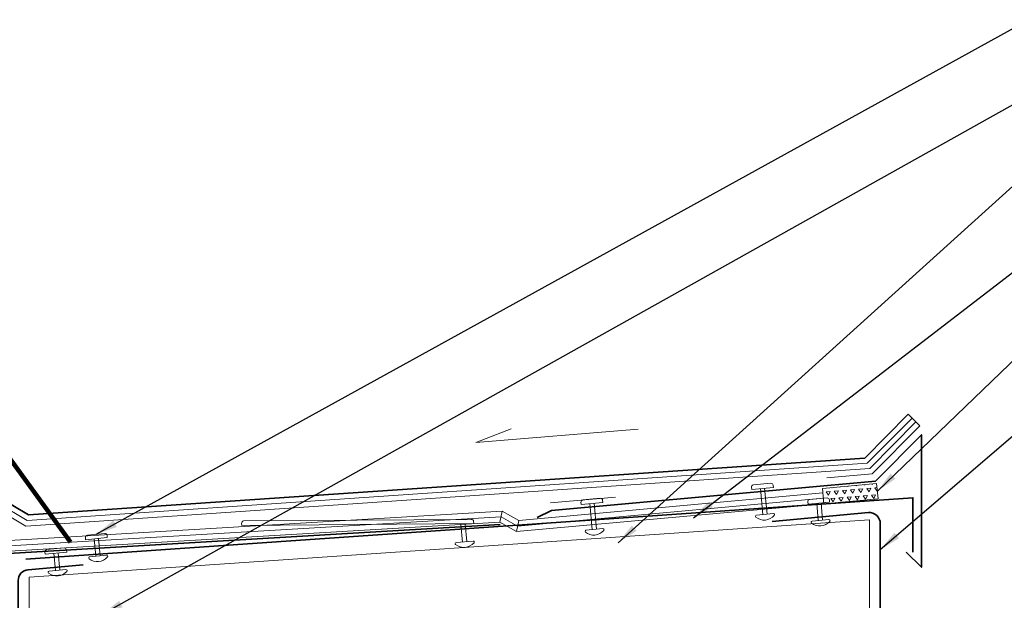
# Model space of a CAD drawing. Header units: millimetres. Extents: x -485339 to 350584, y -1189936 to 0.
# Tile 50 of 256: x -312560 to -312106, y -1058390 to -1058123. Entities that reach past the tile are written whole.
import ezdxf

# ---------------------------------------------------------------- set-up
doc = ezdxf.new("R2010")
doc.units = ezdxf.units.MM
doc.header["$LTSCALE"] = 10
for name, color, linetype, lineweight in [('N_klemp', 220, 'Continuous', 35), ('N_popis', 10, 'Continuous', 18), ('N_čáry_obrys', 10, 'Continuous', 35), ('N_čáry_plné', 10, 'Continuous', 18), ('N_šrary', 10, 'Continuous', 18)]:
    doc.layers.add(name, color=color, linetype=linetype, lineweight=lineweight)
doc.styles.get("Standard").update_dxf_attribs({"font": 'simplex.shx', "width": 0.8})
doc.linetypes.add('LEPENÍ', pattern='A,3.81,[130,LTYPESHP.SHX,S=6.35,R=0,X=0,Y=0],3.81', length=7.62)
doc.linetypes.add('PVC', pattern='A,0,-0.0001,[6,atelier.SHX,S=0.01,R=0,X=0,Y=0],-0.08,[133,LTYPESHP.SHX,S=0.01,R=0,X=-0.01,Y=0],-0.07', length=0.1501)
doc.linetypes.add('TEXTILIE', pattern='A,0,-0.004,[131,LTYPESHP.SHX,S=0.004,R=0,X=-0.004,Y=0],-0.008,[131,LTYPESHP.SHX,S=0.004,R=180,X=0.004,Y=0],-0.004', length=0.016)
doc.dimstyles.get("Standard").update_dxf_attribs({"dimtxt": 0.18, "dimasz": 0.18, "dimexe": 0.18, "dimexo": 0.0625, "dimgap": 0.09, "dimtad": 0, "dimtih": 1, "dimtoh": 1, "dimdec": 4, "dimzin": 0, "dimdsep": 46, "dimtxsty": 'Standard', "dimcen": 0.09, "dimadec": 0, "dimazin": 0, "dimtfac": 1, "dimtdec": 4, "dimtofl": 0, "dimtmove": 0, "dimatfit": 3, "dimfxl": 1, "dimtolj": 1, "dimtzin": 0, "dimarcsym": 0})

msp = doc.modelspace()

# ---------------------------------------------------------------- hatches: boundary and pattern name
at = {"layer": 'N_šrary', "linetype": 'Continuous'}
h = msp.add_hatch(dxfattribs=at)
h.set_pattern_fill('TRIANG', color=256, scale=10, angle=5, style=0)
h.set_pattern_definition([(65, (-519921.738, -1068151.334), (-2.15091163, 3.071820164), [1.875, -1.875]), (125, (-519921.738, -1068151.334), (-3.735730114, -0.326834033), [1.875, -1.875]), (5, (-519922.8136, -1068149.7982), (1.58481848, 3.398654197), [1.875, -1.875])])
h.paths.add_polyline_path([(-312189.52, -1058345.95), (-312164.62, -1058343.69), (-312165.26, -1058336.72), (-312190.16, -1058338.98), (-312189.75, -1058343.46), (-312188.07, -1058343.3, -0.414214), (-312186.99, -1058344.2), (-312186.89, -1058345.2), (-312189.57, -1058345.45)])

# ---------------------------------------------------------------- linework, layer by layer
at = {"layer": 'N_klemp', "lineweight": 18}
for p, q in [((-312168.6, -1058353.44), (-312555.45, -1058379.75)), ((-312168.6, -1058402.75), (-312168.6, -1058353.44)), ((-312555.45, -1058402.75), (-312555.45, -1058379.75))]:
    msp.add_line(p, q, dxfattribs=at)
at = {"layer": 'N_klemp', "lineweight": 35}
for points in [[(-312321.61, -1058352.28), (-312315.01, -1058349.09), (-312165.73, -1058335.53), (-312144.63, -1058314.24), (-312144.63, -1058375.24), (-312151.7, -1058368.2)], [(-312148.6, -1058368.24), (-312148.6, -1058343.24), (-312556.92, -1058371.52)], [(-312338.6, -1058355.5), (-312614.45, -1058371.75), (-312614.45, -1058401.84), (-312614.45, -1058401.84)]]:
    msp.add_lwpolyline(points, dxfattribs=at)
msp.add_lwpolyline([(-312530.57, -1058374.03), (-312555.9, -1058376.33, 0.387902), (-312560.45, -1058381.31), (-312560.45, -1058401.75, 0.414214), (-312555.45, -1058406.75), (-312168.6, -1058406.75, 0.414214), (-312163.6, -1058401.75), (-312163.6, -1058355.04, 0.44165), (-312169.07, -1058350.06), (-312213.39, -1058354.18)], format="xyb", dxfattribs=at)
at = {"layer": 'N_popis'}
for p, q in [((-312349.77, -1058317.79), (-312333.51, -1058311.43)), ((-312275.02, -1058311.64), (-312349.77, -1058317.79))]:
    msp.add_line(p, q, dxfattribs=at)
at = {"layer": 'N_čáry_obrys', "linetype": 'ByBlock'}
for p, q in [((-312170.72, -1058324.94), (-312150.76, -1058304.8)), ((-312145.43, -1058310.08), (-312150.76, -1058304.8)), ((-312555.72, -1058351.1), (-312170.72, -1058324.94)), ((-312577.53, -1058338.21), (-312555.72, -1058351.1))]:
    msp.add_line(p, q, dxfattribs=at).dxf.unprotected_set("ltscale", 0)
at = {"layer": 'N_čáry_plné', "linetype": 'PVC', "ltscale": 10}
for p, q in [((-312148.98, -1058306.56), (-312169.59, -1058327.35)), ((-312169.59, -1058327.35), (-312556.3, -1058353.67)), ((-312556.3, -1058353.67), (-312578.1, -1058340.77))]:
    msp.add_line(p, q, dxfattribs=at)
at = {"layer": 'N_čáry_plné', "linetype": 'Continuous'}
for p, q in [((-312168.45, -1058329.75), (-312147.21, -1058308.32)), ((-312556.87, -1058356.23), (-312168.45, -1058329.75)), ((-312190.16, -1058338.98), (-312165.26, -1058336.72)), ((-312190.16, -1058338.98), (-312189.52, -1058345.95)), ((-312165.26, -1058336.72), (-312164.62, -1058343.69)), ((-312578.68, -1058343.34), (-312556.87, -1058356.23)), ((-312329.99, -1058353.68), (-312189.97, -1058340.97)), ((-312189.52, -1058345.95), (-312164.62, -1058343.69)), ((-312331.1, -1058358.8), (-312189.52, -1058345.95)), ((-312620.45, -1058366.27), (-312337.59, -1058349.38)), ((-312337.59, -1058349.38), (-312338.69, -1058354.5)), ((-312337.59, -1058349.38), (-312329.99, -1058353.68)), ((-312615.45, -1058370.84), (-312338.69, -1058354.5)), ((-312338.69, -1058354.5), (-312331.1, -1058358.8)), ((-312329.99, -1058353.68), (-312331.1, -1058358.8))]:
    msp.add_line(p, q, dxfattribs=at)
at = {"layer": 'N_čáry_plné', "linetype": 'LEPENÍ', "ltscale": 0.04}
for p, q in [((-312167.32, -1058332.16), (-312145.43, -1058310.08)), ((-312188.14, -1058334.05), (-312167.32, -1058332.16)), ((-312315.32, -1058345.6), (-312285.45, -1058342.89))]:
    msp.add_line(p, q, dxfattribs=at)
at = {"layer": 'N_čáry_plné', "linetype": 'ByBlock'}
for p, q in [((-312222.78, -1058339.41), (-312222.87, -1058338.41)), ((-312222.78, -1058339.41), (-312212.82, -1058338.47)), ((-312221.97, -1058337.32), (-312214.01, -1058336.57)), ((-312217.67, -1058351), (-312218.8, -1058339.03)), ((-312215.68, -1058350.81), (-312216.81, -1058338.85)), ((-312212.82, -1058338.47), (-312212.92, -1058337.48)), ((-312300.47, -1058344.22), (-312292.5, -1058343.47)), ((-312196.04, -1058344.05), (-312188.07, -1058343.3)), ((-312301.28, -1058346.31), (-312301.37, -1058345.31)), ((-312301.28, -1058346.31), (-312291.32, -1058345.37)), ((-312296.17, -1058357.9), (-312297.29, -1058345.93)), ((-312294.18, -1058357.71), (-312295.3, -1058345.75)), ((-312291.32, -1058345.37), (-312291.41, -1058344.38)), ((-312196.85, -1058346.13), (-312196.94, -1058345.13)), ((-312196.85, -1058346.13), (-312186.89, -1058345.2)), ((-312192.12, -1058353.72), (-312192.87, -1058345.76)), ((-312190.13, -1058353.53), (-312190.87, -1058345.57)), ((-312186.89, -1058345.2), (-312186.99, -1058344.2)), ((-312220.57, -1058351.27), (-312212.79, -1058350.54)), ((-312457.48, -1058356), (-312457.57, -1058355)), ((-312457.48, -1058356), (-312350.68, -1058355.06)), ((-312456.67, -1058353.91), (-312351.86, -1058353.16)), ((-312355.91, -1058363.59), (-312356.65, -1058355.62)), ((-312353.91, -1058363.4), (-312354.66, -1058355.44)), ((-312350.68, -1058355.06), (-312350.77, -1058354.07)), ((-312195.01, -1058353.99), (-312187.23, -1058353.26)), ((-312529.38, -1058362.51), (-312529.48, -1058361.51)), ((-312529.38, -1058362.51), (-312519.43, -1058361.58)), ((-312528.57, -1058360.43), (-312520.61, -1058359.68)), ((-312519.43, -1058361.58), (-312519.52, -1058360.58)), ((-312299.06, -1058358.17), (-312291.29, -1058357.44)), ((-312547.24, -1058367.08), (-312539.28, -1058366.33)), ((-312524.65, -1058370.1), (-312525.4, -1058362.14)), ((-312522.66, -1058369.91), (-312523.41, -1058361.95)), ((-312358.8, -1058363.86), (-312351.02, -1058363.13)), ((-312548.05, -1058369.17), (-312548.14, -1058368.17)), ((-312548.05, -1058369.17), (-312538.09, -1058368.23)), ((-312543.32, -1058376.76), (-312544.07, -1058368.79)), ((-312541.33, -1058376.57), (-312542.08, -1058368.61)), ((-312538.09, -1058368.23), (-312538.19, -1058367.24)), ((-312527.55, -1058370.37), (-312519.77, -1058369.64)), ((-312546.21, -1058377.03), (-312538.44, -1058376.3))]:
    msp.add_line(p, q, dxfattribs=at).dxf.unprotected_set("ltscale", 0)
at = {"layer": 'N_čáry_plné', "linetype": 'TEXTILIE', "ltscale": 40}
for p, q in [((-312330.54, -1058356.24), (-312189.75, -1058343.46)), ((-312617.95, -1058368.55), (-312338.14, -1058351.94)), ((-312338.14, -1058351.94), (-312330.54, -1058356.24))]:
    msp.add_line(p, q, dxfattribs=at)
at = {"layer": 'N_čáry_plné', "linetype": 'ByBlock'}
for centre, radius, start, end in [((-312221.88, -1058338.32), 1, 95.3623, 185.3623), ((-312213.91, -1058337.57), 1, 5.3623, 95.3623), ((-312292.41, -1058344.47), 1, 5.3623, 95.3623), ((-312187.98, -1058344.29), 1, 5.3623, 95.3623), ((-312300.37, -1058345.22), 1, 95.3623, 185.3623), ((-312195.95, -1058345.04), 1, 95.3623, 185.3623), ((-312220.52, -1058351.77), 0.5, 95.3623, 231.7107), ((-312217.01, -1058347.33), 6.16, 231.7107, 319.0138), ((-312212.74, -1058351.04), 0.5, 319.0138, 95.3623), ((-312456.58, -1058354.91), 1, 95.3623, 185.3623), ((-312351.77, -1058354.16), 1, 5.3623, 95.3623), ((-312194.96, -1058354.49), 0.5, 95.3623, 231.7107), ((-312191.46, -1058350.05), 6.16, 231.7107, 319.0138), ((-312187.19, -1058353.76), 0.5, 319.0138, 95.3623), ((-312528.48, -1058361.42), 1, 95.3623, 185.3623), ((-312520.52, -1058360.67), 1, 5.3623, 95.3623), ((-312299.02, -1058358.67), 0.5, 95.3623, 231.7107), ((-312295.51, -1058354.23), 6.16, 231.7107, 319.0138), ((-312291.24, -1058357.94), 0.5, 319.0138, 95.3623), ((-312539.18, -1058367.33), 1, 5.3623, 95.3623), ((-312358.75, -1058364.36), 0.5, 95.3623, 231.7107), ((-312355.25, -1058359.92), 6.16, 231.7107, 319.0138), ((-312350.97, -1058363.63), 0.5, 319.0138, 95.3623), ((-312547.15, -1058368.08), 1, 95.3623, 185.3623), ((-312527.5, -1058370.87), 0.5, 95.3623, 231.7107), ((-312523.99, -1058366.43), 6.16, 231.7107, 319.0138), ((-312519.72, -1058370.14), 0.5, 319.0138, 95.3623), ((-312546.16, -1058377.53), 0.5, 95.3623, 231.7107), ((-312542.66, -1058373.09), 6.16, 231.7107, 319.0138), ((-312538.39, -1058376.8), 0.5, 319.0138, 95.3623)]:
    msp.add_arc(centre, radius, start, end, dxfattribs=at).dxf.unprotected_set("ltscale", 0)

# ---------------------------------------------------------------- leaders
at = {"layer": 'N_popis'}
for points, override in [([(-312524.59, -1058360.05), (-312095.36, -1058123.22), (-311877.79, -1058123.22)], {"dimasz": 10}), ([(-312521.9, -1058397.02), (-312095.36, -1058158.28), (-311797.79, -1058158.28)], {"dimasz": 10}), ([(-312536.3, -1058363.65), (-312674.54, -1058173.95), (-313014.1, -1058173.95)], {"dimscale": 0.75, "dimtxt": 10, "dimasz": 10, "dimgap": 5, "dimtad": 1, "dimtxsty": 'Standard', "dimclrd": 0, "dimlwd": 65534}), ([(-312284.25, -1058363.93), (-312095.36, -1058193.28), (-311291.79, -1058193.28)], {"dimasz": 10}), ([(-312249.56, -1058352.4), (-312095.36, -1058233.82), (-311755.79, -1058233.82)], {"dimasz": 10}), ([(-312164.94, -1058340.2), (-312095.36, -1058273.27), (-311715.79, -1058273.27)], {"dimasz": 10}), ([(-312163.6, -1058367.1), (-312095.36, -1058308.5), (-311715.79, -1058308.5)], {"dimasz": 10}), ([(-312527.05, -1058450.23), (-312747.02, -1058362.15), (-312828.21, -1058362.15)], {"dimscale": 0.75, "dimtxt": 10, "dimasz": 10, "dimgap": 5, "dimtad": 1, "dimtxsty": 'Standard', "dimclrd": 0, "dimlwd": 65534})]:
    msp.add_leader(points, dimstyle='Standard', override=override, dxfattribs=at)

doc.saveas('drawing.dxf')
